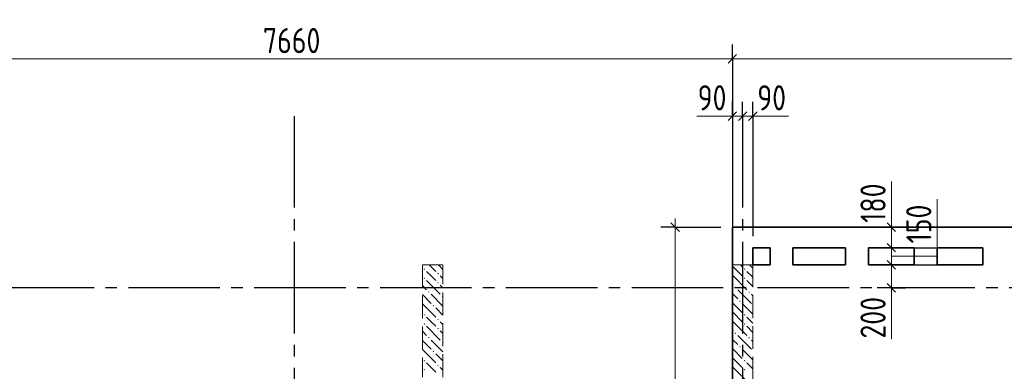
# Model space of a CAD drawing. Header units: millimetres. Extents: x 0 to 61017, y 0 to 42000.
# Tile 19 of 21: x 36360 to 44968, y 33570 to 36643. Entities that reach past the tile are written whole.
import ezdxf

# ---------------------------------------------------------------- set-up
doc = ezdxf.new("R2010")
doc.units = ezdxf.units.MM
doc.linetypes.add('______2', pattern=[270, 200, -70])
doc.linetypes.add('______5', pattern=[1100, 800, -100, 100, -100])
for name, color, linetype, lineweight in [('Standard', 7, 'Continuous', 25), ('ЖБ Перекрытие верхний уровень', 7, 'Continuous', 35), ('ЖБ Стена верхний уровень', 7, 'Continuous', 35), ('Оси', 40, '______5', 18), ('Размерная выноска', 7, 'Continuous', 13)]:
    doc.layers.add(name, color=color, linetype=linetype, lineweight=lineweight)
doc.styles.add('GOST 2.304-81', font='txt')

msp = doc.modelspace()

# ---------------------------------------------------------------- hatches: boundary and pattern name
at = {"layer": 'ЖБ Стена верхний уровень', "linetype": 'Continuous', "lineweight": 18, "transparency": 33554687}
for points in [[(39890.5, 34463.1), (39896.9, 34469.6), (39903.4, 34463.1), (39896.9, 34456.6)], [(42690.5, 34463.1), (42696.9, 34469.6), (42703.4, 34463.1), (42696.9, 34456.6)], [(39890.5, 34383.1), (39896.9, 34389.6), (39903.4, 34383.1), (39896.9, 34376.6)], [(40010.4, 34423.1), (40016.9, 34429.6), (40023.4, 34423.1), (40016.9, 34416.6)], [(40010.4, 34343.1), (40016.9, 34349.6), (40023.4, 34343.1), (40016.9, 34336.6)], [(42690.5, 34383.1), (42696.9, 34389.6), (42703.4, 34383.1), (42696.9, 34376.6)], [(39930.5, 34263.1), (39937, 34269.6), (39943.5, 34263.1), (39937, 34256.6)], [(42610.4, 34303.1), (42616.9, 34309.6), (42623.4, 34303.1), (42616.9, 34296.6)], [(42730.5, 34263.1), (42737, 34269.6), (42743.5, 34263.1), (42737, 34256.6)], [(40050.5, 34223.1), (40057, 34229.6), (40060, 34226.6), (40060, 34219.7), (40057, 34216.6)], [(42650.5, 34183.1), (42657, 34189.6), (42663.5, 34183.1), (42657, 34176.6)], [(39970.5, 34143.1), (39977, 34149.6), (39983.4, 34143.1), (39977, 34136.6)], [(39890.5, 34063.1), (39896.9, 34069.6), (39903.4, 34063.1), (39896.9, 34056.6)], [(40010.4, 34023.1), (40016.9, 34029.6), (40023.4, 34023.1), (40016.9, 34016.6)], [(42690.5, 34063.1), (42696.9, 34069.6), (42703.4, 34063.1), (42696.9, 34056.6)], [(39890.5, 33983.1), (39896.9, 33989.6), (39903.4, 33983.1), (39896.9, 33976.6)], [(40010.4, 33943.1), (40016.9, 33949.6), (40023.4, 33943.1), (40016.9, 33936.6)], [(42690.5, 33983.1), (42696.9, 33989.6), (42703.4, 33983.1), (42696.9, 33976.6)], [(39930.5, 33863.1), (39937, 33869.6), (39943.5, 33863.1), (39937, 33856.6)], [(40050.5, 33823.1), (40057, 33829.6), (40060, 33826.6), (40060, 33819.7), (40057, 33816.6)], [(42610.4, 33903.1), (42616.9, 33909.6), (42623.4, 33903.1), (42616.9, 33896.6)], [(42730.5, 33863.1), (42737, 33869.6), (42743.5, 33863.1), (42737, 33856.6)], [(39970.5, 33743.1), (39977, 33749.6), (39983.4, 33743.1), (39977, 33736.6)], [(42650.5, 33783.1), (42657, 33789.6), (42663.5, 33783.1), (42657, 33776.6)], [(39890.5, 33663.1), (39896.9, 33669.6), (39903.4, 33663.1), (39896.9, 33656.6)], [(42690.5, 33663.1), (42696.9, 33669.6), (42703.4, 33663.1), (42696.9, 33656.6)], [(39890.5, 33583.1), (39896.9, 33589.6), (39903.4, 33583.1), (39896.9, 33576.6)], [(40010.4, 33623.1), (40016.9, 33629.6), (40023.4, 33623.1), (40016.9, 33616.6)], [(42690.5, 33583.1), (42696.9, 33589.6), (42703.4, 33583.1), (42696.9, 33576.6)]]:
    msp.add_hatch(color=7, dxfattribs=at).paths.add_polyline_path(points, flags=16)

# ---------------------------------------------------------------- linework, layer by layer
at = {"layer": 'Standard', "color": 251, "linetype": 'Continuous', "lineweight": -3, "true_color": 0x656565, "transparency": 33554687}
for p, q in [((42590, 36300), (42590, 36425)), ((42590, 36300), (42590, 36175)), ((42590, 36300), (42590, 34650)), ((42590, 35800), (42590, 35925)), ((42680, 35800), (42680, 35925)), ((42770, 35800), (42770, 35925)), ((42590, 35800), (42590, 35675)), ((42590, 35800), (42590, 34930)), ((42680, 35800), (42680, 35675)), ((42680, 35800), (42680, 35800)), ((42770, 35800), (42770, 35675)), ((42770, 35800), (42770, 34750)), ((42090, 34830), (41965, 34830)), ((42090, 34830), (42215, 34830)), ((42090, 34830), (42490, 34830)), ((43980, 34830), (43855, 34830)), ((43980, 34830), (44105, 34830)), ((43980, 34830), (44078, 34830)), ((44363, 34830), (44480, 34830)), ((43980, 34650), (43855, 34650)), ((43980, 34650), (44105, 34650)), ((43980, 34500), (43855, 34500)), ((43980, 34500), (44105, 34500)), ((43980, 34300), (43855, 34300)), ((43980, 34300), (44105, 34300)), ((43980, 34300), (43980, 34300))]:
    msp.add_line(p, q, dxfattribs=at)
at = {"layer": 'Standard', "color": 7, "linetype": 'Continuous', "lineweight": 25, "transparency": 33554687}
for p, q in [((42552.5, 36262.5), (42627.5, 36337.5)), ((42627.5, 35837.5), (42552.5, 35762.5)), ((42717.5, 35837.5), (42642.5, 35762.5)), ((42807.5, 35837.5), (42732.5, 35762.5)), ((42127.5, 34792.5), (42052.5, 34867.5)), ((44017.5, 34792.5), (43942.5, 34867.5)), ((44017.5, 34612.5), (43942.5, 34687.5)), ((44017.5, 34462.5), (43942.5, 34537.5)), ((44017.5, 34262.5), (43942.5, 34337.5))]:
    msp.add_line(p, q, dxfattribs=at)
at = {"layer": 'Standard', "color": 7, "linetype": 'Continuous', "lineweight": 13, "transparency": 33554687}
for p, q in [((34930, 36300), (42590, 36300)), ((42590, 36300), (49710, 36300)), ((42590, 35800), (42515, 35800)), ((42680, 35800), (42590, 35800)), ((42770, 35800), (42680, 35800)), ((42770, 35800), (42845, 35800)), ((42090, 34830), (42090, 34905)), ((43980, 34830), (43980, 34905)), ((43980, 34650), (43980, 34830)), ((43980, 34500), (43980, 34650)), ((43980, 34300), (43980, 34500)), ((43980, 34300), (43980, 34225))]:
    msp.add_line(p, q, dxfattribs=at)
msp.add_lwpolyline([(42090, 29400), (42090, 31770), (42090, 31770), (42090, 34830)], dxfattribs=at)
at = {"layer": 'Standard', "color": 251, "linetype": 'Continuous', "lineweight": -3, "true_color": 0x656565, "transparency": 33554687}
for points in [[(43980, 34650), (44360.8, 34650), (44360.8, 34650), (44480, 34650)], [(43980, 34500), (44288.7, 34500), (44288.7, 34500), (44480, 34500)]]:
    msp.add_lwpolyline(points, dxfattribs=at)
at = {"layer": 'ЖБ Перекрытие верхний уровень', "color": 7, "linetype": 'Continuous', "lineweight": 35, "transparency": 33554687}
for p, q in [((49710, 34830), (42590, 34830)), ((42590, 34830), (42590, 29400)), ((42770, 34500), (42770, 34650)), ((42770, 34650), (42920, 34650)), ((42920, 34650), (42920, 34500)), ((43120, 34500), (43120, 34650)), ((43120, 34650), (43580, 34650)), ((43580, 34650), (43580, 34500)), ((43780, 34500), (43780, 34650)), ((43780, 34650), (44180, 34650)), ((44180, 34650), (44180, 34500)), ((44380, 34500), (44380, 34650)), ((44380, 34650), (44780, 34650)), ((44780, 34650), (44780, 34500)), ((42920, 34500), (42770, 34500)), ((43580, 34500), (43120, 34500)), ((44180, 34500), (43780, 34500)), ((44780, 34500), (44380, 34500))]:
    msp.add_line(p, q, dxfattribs=at)
at = {"layer": 'ЖБ Стена верхний уровень', "color": 251, "linetype": '______2', "lineweight": 13, "true_color": 0x656565, "transparency": 33554687}
for p, q in [((40060, 34500), (39880, 34500)), ((39880, 34500), (39880, 33520)), ((40060, 33520), (40060, 34500)), ((42770, 34500), (42590, 34500)), ((42590, 34500), (42590, 33495)), ((42770, 33495), (42770, 34500))]:
    msp.add_line(p, q, dxfattribs=at)
at = {"layer": 'ЖБ Стена верхний уровень', "color": 9, "linetype": 'Continuous', "lineweight": 18, "true_color": 0xc7c7c7, "transparency": 33554687}
for p, q in [((39957, 34403.1), (39916.9, 34443.1)), ((39940.1, 34500), (39996.9, 34443.1)), ((40060, 34460.1), (40020.1, 34500)), ((42596.9, 34483.1), (42590, 34490.1)), ((42596.9, 34483.1), (42677, 34403.1)), ((42660.1, 34500), (42677, 34483.1)), ((42757, 34403.1), (42716.9, 34443.1)), ((42740.1, 34500), (42770, 34470.1)), ((39916.9, 34363.1), (40037, 34243.1)), ((39996.9, 34363.1), (39957, 34403.1)), ((40037, 34403.1), (40060, 34380.1)), ((42590, 34410.1), (42596.9, 34403.1)), ((42596.9, 34403.1), (42716.9, 34283.1)), ((42716.9, 34363.1), (42770, 34310.1)), ((42770, 34390.1), (42757, 34403.1)), ((39880, 34320.1), (39916.9, 34283.1)), ((40037, 34323.1), (40060, 34300.1)), ((42590, 34330.1), (42596.9, 34323.1)), ((42637, 34283.1), (42757, 34163.1)), ((39880, 34240.1), (39957, 34163.1)), ((39957, 34243.1), (40060, 34140.1)), ((42596.9, 34243.1), (42590, 34250.1)), ((42637, 34203.1), (42596.9, 34243.1)), ((42757, 34243.1), (42770, 34230.1)), ((39880, 34160.1), (39996.9, 34043.1)), ((40060, 34060.1), (39996.9, 34123.1)), ((42596.9, 34083.1), (42590, 34090.1)), ((42596.9, 34163.1), (42677, 34083.1)), ((42677, 34163.1), (42770, 34070.1)), ((39957, 34003.1), (39916.9, 34043.1)), ((39996.9, 33963.1), (39957, 34003.1)), ((40037, 34003.1), (40060, 33980.1)), ((42590, 34010.1), (42596.9, 34003.1)), ((42596.9, 34083.1), (42677, 34003.1)), ((42596.9, 34003.1), (42716.9, 33883.1)), ((42757, 34003.1), (42716.9, 34043.1)), ((42770, 33990.1), (42757, 34003.1)), ((39880, 33920.1), (39916.9, 33883.1)), ((39916.9, 33963.1), (40037, 33843.1)), ((40037, 33923.1), (40060, 33900.1)), ((42590, 33930.1), (42596.9, 33923.1)), ((42716.9, 33963.1), (42770, 33910.1)), ((39880, 33840.1), (39957, 33763.1)), ((39957, 33843.1), (40060, 33740.1)), ((42596.9, 33843.1), (42590, 33850.1)), ((42637, 33803.1), (42596.9, 33843.1)), ((42637, 33883.1), (42757, 33763.1)), ((42757, 33843.1), (42770, 33830.1)), ((39880, 33760.1), (39996.9, 33643.1)), ((42596.9, 33763.1), (42677, 33683.1)), ((42677, 33763.1), (42770, 33670.1)), ((40060, 33660.1), (39996.9, 33723.1)), ((42596.9, 33683.1), (42590, 33690.1)), ((42596.9, 33683.1), (42677, 33603.1)), ((39957, 33603.1), (39916.9, 33643.1)), ((39996.9, 33563.1), (39957, 33603.1)), ((40037, 33603.1), (40060, 33580.1)), ((42590, 33610.1), (42596.9, 33603.1)), ((42596.9, 33603.1), (42705.1, 33495)), ((42757, 33603.1), (42716.9, 33643.1)), ((42770, 33590.1), (42757, 33603.1))]:
    msp.add_line(p, q, dxfattribs=at)
at = {"layer": 'Оси', "color": 8, "linetype": '______5', "lineweight": -3, "transparency": 33554687}
for p, q in [((38760, 35800), (38760, 16970)), ((42680, 35800), (42680, 16970)), ((50210, 34300), (4600, 34300)), ((50210, 34300), (4600, 34300))]:
    msp.add_line(p, q, dxfattribs=at)
at = {"layer": 'Размерная выноска', "color": 7, "linetype": 'Continuous', "lineweight": 13, "transparency": 33554687}
for p, q in [((42590, 35800), (42280, 35800)), ((42770, 35800), (43080, 35800)), ((43980, 34830), (43980, 35230)), ((43980, 34300), (43980, 33850))]:
    msp.add_line(p, q, dxfattribs=at)
msp.add_lwpolyline([(43980, 34575), (44380, 34575), (44380, 35075)], dxfattribs=at)

# ---------------------------------------------------------------- texts
at = {"layer": 'Standard', "color": 7, "linetype": 'Continuous', "lineweight": 25, "transparency": 33554687, "char_height": 220, "attachment_point": 7, "style": 'GOST 2.304-81'}
for s, insert, width in [('7660', (38486.3, 36350), 672.628), ('90', (42286.6, 35850), 391.317), ('90', (42807.5, 35850), 391.311)]:
    msp.add_mtext(s, dxfattribs=dict(at, insert=insert, width=width))
at = {"layer": 'Standard', "color": 7, "linetype": 'Continuous', "lineweight": 25, "transparency": 33554687, "char_height": 220, "attachment_point": 7, "rotation": 90, "style": 'GOST 2.304-81'}
for s, insert, width in [('180', (43930, 34867.5), 485.092), ('150', (44330, 34687.5), 469.503), ('200', (43930, 33855.9), 531.967)]:
    msp.add_mtext(s, dxfattribs=dict(at, insert=insert, width=width))

doc.saveas('drawing.dxf')
